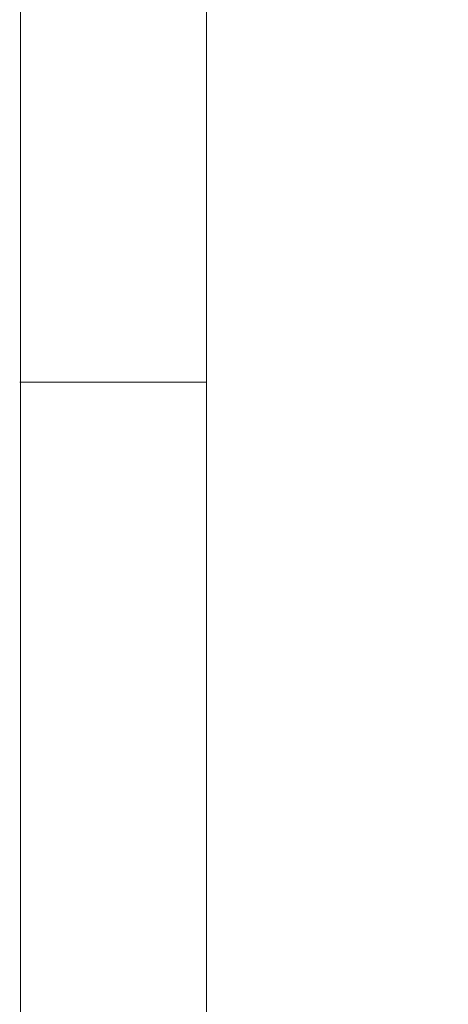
# Paper-space layout 'AP-04 STREFY POŻAROWE I EWAKUACJA - PIĘTRO 2' of a CAD drawing. Header units: millimetres. Extents: x 0 to 594, y 0 to 450.
# Tile 5 of 20: x 0 to 69, y 197 to 355. Entities that reach past the tile are written whole.
import ezdxf

# ---------------------------------------------------------------- set-up
doc = ezdxf.new("R2010")
doc.units = ezdxf.units.MM
doc.header["$MEASUREMENT"] = 0
doc.layers.add('A_Arkusz_Nr_pióra__1', color=7, linetype='Continuous', lineweight=20)
doc.layers.add('A_Arkusz_Nr_pióra__237', color=7, linetype='Continuous', lineweight=5, true_color=0x343434)

psp = doc.layouts.new('AP-04 STREFY POŻAROWE I EWAKUACJA - PIĘTRO 2')

# ---------------------------------------------------------------- linework, layer by layer
at = {"layer": 'A_Arkusz_Nr_pióra__1', "color": 7, "linetype": 'Continuous', "lineweight": 20}
for p, q in [((29.9, 445.1), (29.9, 4.9)), ((-0.1, 296.9), (0.9, 296.9))]:
    psp.add_line(p, q, dxfattribs=at)
at = {"layer": 'A_Arkusz_Nr_pióra__1', "color": 7, "linetype": 'Continuous', "lineweight": 20, "flags": 128}
psp.add_lwpolyline([(0, 450), (594, 450), (594, 0), (0, 0)], close=True, dxfattribs=at)
at = {"layer": 'A_Arkusz_Nr_pióra__237', "color": 250, "linetype": 'Continuous', "lineweight": 5, "true_color": 0x343434}
psp.add_line((-0.1, 296.9), (29.9, 296.9), dxfattribs=at)

doc.saveas('drawing.dxf')
